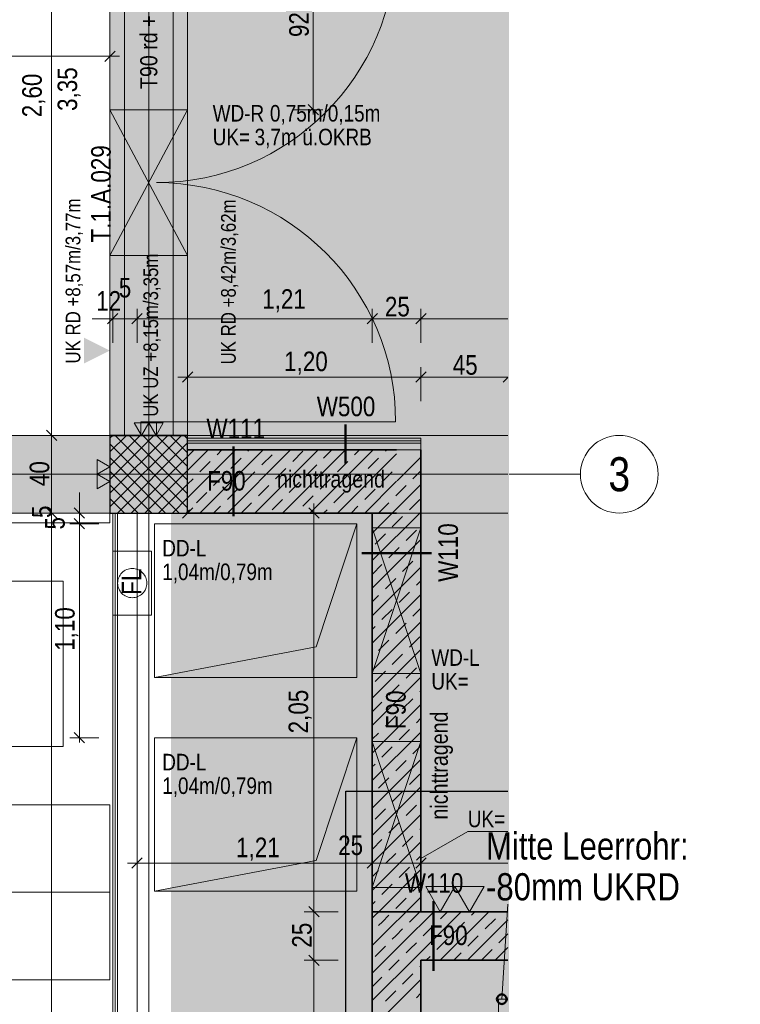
# Model space of a CAD drawing. Extents: x -620 to 300, y 62 to 1107.
# Tile 93 of 109: x 26 to 100, y 711 to 813. Entities that reach past the tile are written whole.
import ezdxf
from ezdxf.enums import TextEntityAlignment as Align
from ezdxf.lldxf.tags import DXFTag

# ---------------------------------------------------------------- set-up
doc = ezdxf.new("R2010")
doc.units = 0
doc.layers.get('0').update_dxf_attribs({"lineweight": 35})
for name, color, linetype, lineweight, true_color in [('00 -Bauelemente -Dämmung innen', 7, 'Continuous', 9, 0xff7fe6), ('00 -Bauelemente -Gipskarton', 7, 'Continuous', 9, 0xff7fe6), ('00_Beschriftung UZ', 3, 'Continuous', 13, 0x00ff00), ('30 -33 Aussenwände- 3 Aussenstützen', 7, 'Continuous', 50, 0x0000dd), ('30 -34 Innenwände- 1 tragend', 7, 'Continuous', 13, 0xdd0806), ('30 -34 Innenwände- 11 Durchbruch', 4, 'Continuous', 9, 0x00ffff), ('30 -34 Innenwände- 2 nichttragend', 7, 'Continuous', 18, 0xff7fe6), ('30 -34 Innenwände- 4 Türen_Fenster', 9, 'Continuous', 15, 0x808080), ('30 -35 Decken- 1 Konstruktion-Träger- Stahlbeton', 7, 'grob-A06G9G5Q8I', 13, 0x33aa00), ('30 -35 Decken- 11 Durchbruch', 5, 'Continuous', 15, 0x0000ff), ('40 -47 Nutzungspez. Anlagen- 4 Feuerlöschanlagen', 7, 'Continuous', 9, 0xff7fff), ('60- 61 allgemeine Ausstattung- 1 Möbel', 7, 'Continuous', 9, 0x00cccc), ('70 -72 Beschriftung- 2 Beschriftung Bauteile', 7, 'Continuous', 9, 0x9999ff), ('70 -75 Raumstempel-2 Verweislinie', 1, 'Continuous', 9, 0xff0000), ('70 -76 Bemaßung- 2 Allgemein', 9, 'Continuous', 5, 0x808080), ('E_Leerrohr_Detailnummer', 1, 'Continuous', 25, 0xff0000), ('iwb_Layout Achsbezeichung', 1, 'Continuous', 13, 0xff0000), ('iwb_Layout BA_Markierung', 7, 'Continuous', 9, 0xbadcdc), ('iwb_Schraffur_ F90_feuerbestaendig', 1, 'Continuous', 13, 0xff0000), ('iwb_Sichtbeton', 2, 'Continuous', 50, 0xffff00), ('iwb_Sichtbeton-Shading', 2, 'Continuous', 50, 0xffff00)]:
    doc.layers.add(name, color=color, linetype=linetype, lineweight=lineweight, true_color=true_color)
for name, color, linetype, lineweight in [('70 -71 Achsen- 1 Gebäudeachsen', 7, 'STRICHPUNKT2-A06G9G5P8I', 18), ('70 -75 Raumstempel- 3 Wandstempel', 7, 'Continuous', 50), ('Detailelementbeschriftung', 7, 'Continuous', 9), ('Keine', 7, 'Continuous', 9)]:
    doc.layers.add(name, color=color, linetype=linetype, lineweight=lineweight)
doc.layers.add('iwb_Schraffur_Unterzug', color=7, linetype='Continuous', lineweight=5, true_color=0xffffcc, plot=False)
doc.styles.get("Standard").update_dxf_attribs({"font": 'ARIALN.TTF'})
tags = doc.linetypes.add('grob-A06G9G5Q8I', pattern=[14, 3, -8, 3]).pattern_tags.tags
tags[8:9] = [DXFTag(74, 4), DXFTag(75, 0), DXFTag(340, '0'), DXFTag(46, 0.0), DXFTag(50, 0.0), DXFTag(44, 0.0), DXFTag(45, 0.0)]
tags[6:7] = [DXFTag(74, 4), DXFTag(75, 0), DXFTag(340, '0'), DXFTag(46, 0.0), DXFTag(50, 0.0), DXFTag(44, 0.0), DXFTag(45, 0.0)]
tags[4:5] = [DXFTag(74, 4), DXFTag(75, 0), DXFTag(340, '0'), DXFTag(46, 0.0), DXFTag(50, 0.0), DXFTag(44, 0.0), DXFTag(45, 0.0)]
tags = doc.linetypes.add('STRICHPUNKT2', pattern=[12.7, 6.35, -3.175, 0, -3.175]).pattern_tags.tags
tags[10:11] = [DXFTag(74, 4), DXFTag(75, 0), DXFTag(340, '0'), DXFTag(46, 0.0), DXFTag(50, 0.0), DXFTag(44, 0.0), DXFTag(45, 0.0)]
tags[8:9] = [DXFTag(74, 4), DXFTag(75, 0), DXFTag(340, '0'), DXFTag(46, 0.0), DXFTag(50, 0.0), DXFTag(44, 0.0), DXFTag(45, 0.0)]
tags[6:7] = [DXFTag(74, 4), DXFTag(75, 0), DXFTag(340, '0'), DXFTag(46, 0.0), DXFTag(50, 0.0), DXFTag(44, 0.0), DXFTag(45, 0.0)]
tags[4:5] = [DXFTag(74, 4), DXFTag(75, 0), DXFTag(340, '0'), DXFTag(46, 0.0), DXFTag(50, 0.0), DXFTag(44, 0.0), DXFTag(45, 0.0)]
tags = doc.linetypes.add('STRICHPUNKT2-A06G9G5P8I', pattern=[12.7, 6.35, -3.175, 0, -3.175]).pattern_tags.tags
tags[10:11] = [DXFTag(74, 4), DXFTag(75, 0), DXFTag(340, '0'), DXFTag(46, 0.0), DXFTag(50, 0.0), DXFTag(44, 0.0), DXFTag(45, 0.0)]
tags[8:9] = [DXFTag(74, 4), DXFTag(75, 0), DXFTag(340, '0'), DXFTag(46, 0.0), DXFTag(50, 0.0), DXFTag(44, 0.0), DXFTag(45, 0.0)]
tags[6:7] = [DXFTag(74, 4), DXFTag(75, 0), DXFTag(340, '0'), DXFTag(46, 0.0), DXFTag(50, 0.0), DXFTag(44, 0.0), DXFTag(45, 0.0)]
tags[4:5] = [DXFTag(74, 4), DXFTag(75, 0), DXFTag(340, '0'), DXFTag(46, 0.0), DXFTag(50, 0.0), DXFTag(44, 0.0), DXFTag(45, 0.0)]

# ---------------------------------------------------------------- blocks, each defined once
blk = doc.blocks.new('Shading-A06G9G1F8I', base_point=(-452.68, 592.29))
at = {"layer": 'iwb_Sichtbeton-Shading', "color": 51, "true_color": 0xffff7f}
for points in [[(76.47, 721.17), (67.52, 720.63), (67.52, 721.23)], [(76.47, 721.17), (67.52, 721.23), (76.47, 721.23)], [(76.47, 720.63), (67.52, 720.63), (76.47, 721.17)]]:
    blk.add_solid(points, dxfattribs=at)
blk = doc.blocks.new('Polygon-A06G9G5J8I')
at = {"color": 0, "linetype": 'ByBlock', "lineweight": -2, "ltscale": 0.13}
blk.add_solid([(41.93, 78.09), (41.76, 1075.29), (76.6, 78), (76.6, 1075.29)], dxfattribs=at)
blk = doc.blocks.new('Referenz-A06G9G5R8I')
at = {"layer": '00 -Bauelemente -Dämmung innen', "color": 0, "linetype": 'Continuous', "ltscale": 0.13}
for p, q in [((67.52, 769.13), (43.52, 769.13)), ((67.52, 768.43), (43.52, 768.43)), ((36.32, 761.93), (36.32, 604.93)), ((38.32, 761.93), (38.32, 604.93))]:
    blk.add_line(p, q, dxfattribs=at)
at = {"layer": '00 -Bauelemente -Gipskarton', "color": 0, "linetype": 'Continuous', "ltscale": 0.13}
for p, q in [((67.52, 769.63), (43.52, 769.63)), ((67.52, 769.38), (43.52, 769.38)), ((67.52, 769.13), (43.52, 769.13)), ((35.82, 761.93), (35.82, 604.93)), ((36.07, 761.93), (36.07, 604.93)), ((36.32, 761.93), (36.32, 604.93))]:
    blk.add_line(p, q, dxfattribs=at)
at = {"layer": '00_Beschriftung UZ', "color": 0, "linetype": 'Continuous', "lineweight": 0, "ltscale": 0.13}
for points in [[(32.85, 777.32), (35.52, 778.65), (32.85, 779.99)], [(38.19, 777.32), (35.52, 778.65), (38.19, 779.99)], [(40.85, 777.32), (43.52, 778.65), (40.85, 779.99)], [(46.19, 777.32), (43.52, 778.65), (46.19, 779.99)]]:
    blk.add_solid(points, dxfattribs=at)
at = {"layer": '30 -33 Aussenwände- 3 Aussenstützen', "color": 0, "lineweight": 9}
for p, q in [((35.52, 769.64), (35.82, 769.93)), ((35.52, 768.22), (37.23, 769.93)), ((35.52, 766.81), (38.64, 769.93)), ((35.52, 765.4), (40.06, 769.93)), ((35.52, 763.98), (41.47, 769.93)), ((35.52, 762.57), (42.89, 769.93)), ((36.08, 769.93), (43.52, 762.49)), ((37.49, 769.93), (43.52, 763.9)), ((38.91, 769.93), (43.52, 765.32)), ((40.32, 769.93), (43.52, 766.73)), ((41.73, 769.93), (43.52, 768.14)), ((43.15, 769.93), (43.52, 769.56)), ((35.52, 769.07), (42.66, 761.93)), ((36.3, 761.93), (43.52, 769.15)), ((35.52, 767.66), (41.25, 761.93)), ((37.71, 761.93), (43.52, 767.74)), ((39.52, 766.93), (39.52, 764.93)), ((35.52, 766.24), (39.83, 761.93)), ((38.52, 765.93), (40.52, 765.93)), ((39.13, 761.93), (43.52, 766.32)), ((35.52, 764.83), (38.42, 761.93)), ((40.54, 761.93), (43.52, 764.91)), ((35.52, 763.42), (37.01, 761.93)), ((41.96, 761.93), (43.52, 763.5)), ((35.52, 762), (35.59, 761.93)), ((43.37, 761.93), (43.52, 762.08))]:
    blk.add_line(p, q, dxfattribs=at)
at = {"layer": '30 -33 Aussenwände- 3 Aussenstützen', "color": 0, "linetype": 'Continuous', "lineweight": -2, "ltscale": 0.25}
for p, q in [((43.52, 769.93), (35.52, 769.93)), ((35.52, 769.93), (35.52, 761.93)), ((43.52, 761.93), (43.52, 769.93)), ((35.52, 761.93), (43.52, 761.93))]:
    blk.add_line(p, q, dxfattribs=at)
at = {"layer": '30 -34 Innenwände- 1 tragend', "color": 0, "linetype": 'Continuous', "ltscale": 0.13}
for p, q in [((37.02, 769.93), (42.02, 769.93)), ((37.02, 769.93), (42.02, 769.93)), ((37.02, 769.93), (42.02, 769.93)), ((43.52, 761.93), (43.52, 768.43)), ((43.52, 768.43), (65.02, 768.43)), ((67.52, 768.43), (67.52, 720.93)), ((43.52, 761.93), (65.02, 761.93)), ((62.52, 761.93), (62.52, 720.93)), ((62.52, 720.93), (62.52, 604.93)), ((67.52, 720.93), (62.52, 720.93)), ((76.47, 720.93), (67.82, 720.93)), ((67.52, 715.93), (67.52, 663.93)), ((76.47, 715.93), (67.52, 715.93))]:
    blk.add_line(p, q, dxfattribs=at)
at = {"layer": '30 -34 Innenwände- 1 tragend', "color": 0, "lineweight": 35}
for p, q in [((43.52, 768.43), (65.02, 768.43)), ((67.52, 768.43), (67.52, 720.93)), ((43.52, 761.93), (65.02, 761.93)), ((62.52, 761.93), (62.52, 720.93)), ((62.52, 720.93), (62.52, 604.93)), ((76.47, 720.93), (62.52, 720.93)), ((67.52, 715.93), (67.52, 598.43)), ((76.47, 715.93), (67.52, 715.93))]:
    blk.add_line(p, q, dxfattribs=at)
at = {"layer": '30 -34 Innenwände- 1 tragend', "color": 0, "lineweight": 9}
for p, q in [((43.52, 766.32), (45.63, 768.43)), ((43.52, 763.5), (48.46, 768.43)), ((43.52, 767.74), (44.21, 768.43)), ((43.52, 766.32), (45.63, 768.43)), ((43.52, 763.5), (48.46, 768.43)), ((43.52, 767.74), (44.21, 768.43)), ((44.79, 761.93), (51.29, 768.43)), ((44.79, 761.93), (51.29, 768.43)), ((46.55, 767.94), (47.04, 768.43)), ((46.55, 767.94), (47.04, 768.43)), ((47.61, 761.93), (54.11, 768.43)), ((47.61, 761.93), (54.11, 768.43)), ((49.73, 768.29), (49.87, 768.43)), ((49.73, 768.29), (49.87, 768.43)), ((50.44, 761.93), (56.94, 768.43)), ((50.44, 761.93), (56.94, 768.43)), ((51.15, 766.88), (52.21, 767.94)), ((51.15, 766.88), (52.21, 767.94)), ((53.27, 761.93), (59.77, 768.43)), ((53.27, 761.93), (59.77, 768.43)), ((54.33, 767.23), (55.39, 768.29)), ((54.33, 767.23), (55.39, 768.29)), ((56.1, 761.93), (62.6, 768.43)), ((56.1, 761.93), (62.6, 768.43)), ((57.51, 767.59), (58.36, 768.43)), ((57.51, 767.59), (58.36, 768.43)), ((58.93, 761.93), (65.02, 768.03)), ((58.93, 761.93), (65.02, 768.03)), ((60.69, 767.94), (61.19, 768.43)), ((60.69, 767.94), (61.19, 768.43)), ((63.88, 768.29), (64.01, 768.43)), ((63.88, 768.29), (64.01, 768.43)), ((44.79, 766.17), (45.85, 767.23)), ((44.79, 766.17), (45.85, 767.23)), ((47.97, 766.53), (49.03, 767.59)), ((47.97, 766.53), (49.03, 767.59)), ((55.75, 765.82), (56.81, 766.88)), ((55.75, 765.82), (56.81, 766.88)), ((58.93, 766.17), (59.99, 767.23)), ((58.93, 766.17), (59.99, 767.23)), ((62.11, 766.53), (63.17, 767.59)), ((62.11, 766.53), (63.17, 767.59)), ((65.07, 765.25), (67.52, 767.7)), ((65.07, 765.25), (67.52, 767.7)), ((46.2, 764.76), (47.26, 765.82)), ((46.2, 764.76), (47.26, 765.82)), ((49.38, 765.11), (50.44, 766.17)), ((49.38, 765.11), (50.44, 766.17)), ((52.56, 765.47), (53.62, 766.53)), ((52.56, 765.47), (53.62, 766.53)), ((60.34, 764.76), (61.4, 765.82)), ((60.34, 764.76), (61.4, 765.82)), ((63.52, 765.11), (64.58, 766.17)), ((63.52, 765.11), (64.58, 766.17)), ((66.71, 765.47), (67.52, 766.28)), ((66.71, 765.47), (67.52, 766.28)), ((43.52, 764.91), (44.08, 765.47)), ((43.52, 764.91), (44.08, 765.47)), ((50.8, 763.7), (51.86, 764.76)), ((50.8, 763.7), (51.86, 764.76)), ((53.98, 764.05), (55.04, 765.11)), ((53.98, 764.05), (55.04, 765.11)), ((57.16, 764.41), (58.22, 765.47)), ((57.16, 764.41), (58.22, 765.47)), ((61.76, 761.93), (65.02, 765.2)), ((61.76, 761.93), (65.02, 765.2)), ((62.52, 759.87), (67.52, 764.87)), ((62.52, 759.87), (67.52, 764.87)), ((64.94, 763.7), (66, 764.76)), ((64.94, 763.7), (66, 764.76)), ((44.43, 762.99), (45.49, 764.05)), ((44.43, 762.99), (45.49, 764.05)), ((47.61, 763.34), (48.67, 764.41)), ((47.61, 763.34), (48.67, 764.41)), ((55.39, 762.64), (56.45, 763.7)), ((55.39, 762.64), (56.45, 763.7)), ((58.57, 762.99), (59.63, 764.05)), ((58.57, 762.99), (59.63, 764.05)), ((61.76, 763.34), (62.82, 764.41)), ((61.76, 763.34), (62.82, 764.41)), ((64.94, 763.7), (65.02, 763.78)), ((64.94, 763.7), (65.02, 763.78)), ((49.03, 761.93), (50.09, 762.99)), ((49.03, 761.93), (50.09, 762.99)), ((52.21, 762.28), (53.27, 763.34)), ((52.21, 762.28), (53.27, 763.34)), ((63.17, 761.93), (64.23, 762.99)), ((63.17, 761.93), (64.23, 762.99)), ((63.17, 761.93), (64.23, 762.99)), ((63.17, 761.93), (64.23, 762.99)), ((66.35, 762.28), (67.41, 763.34)), ((66.35, 762.28), (67.41, 763.34)), ((43.52, 762.08), (43.72, 762.28)), ((43.52, 762.08), (43.72, 762.28)), ((46.2, 761.93), (46.91, 762.64)), ((46.2, 761.93), (46.91, 762.64)), ((57.51, 761.93), (57.87, 762.28)), ((57.51, 761.93), (57.87, 762.28)), ((60.34, 761.93), (61.05, 762.64)), ((60.34, 761.93), (61.05, 762.64)), ((62.52, 757.04), (67.52, 762.04)), ((62.52, 757.04), (67.52, 762.04)), ((64.58, 761.93), (65.02, 762.37)), ((64.58, 761.93), (65.02, 762.37)), ((64.58, 760.52), (65.64, 761.58)), ((64.58, 760.52), (65.64, 761.58)), ((62.82, 758.75), (63.88, 759.81)), ((62.82, 758.75), (63.88, 759.81)), ((66, 759.1), (67.06, 760.16)), ((66, 759.1), (67.06, 760.16)), ((62.52, 754.21), (67.52, 759.21)), ((62.52, 754.21), (67.52, 759.21)), ((64.23, 757.33), (65.29, 758.4)), ((64.23, 757.33), (65.29, 758.4)), ((67.41, 757.69), (67.52, 757.8)), ((67.41, 757.69), (67.52, 757.8)), ((62.52, 755.63), (63.52, 756.63)), ((62.52, 755.63), (63.52, 756.63)), ((65.64, 755.92), (66.71, 756.98)), ((65.64, 755.92), (66.71, 756.98)), ((62.52, 751.38), (67.52, 756.38)), ((62.52, 751.38), (67.52, 756.38)), ((63.88, 754.15), (64.94, 755.21)), ((63.88, 754.15), (64.94, 755.21)), ((67.06, 754.51), (67.52, 754.97)), ((67.06, 754.51), (67.52, 754.97)), ((65.29, 752.74), (66.35, 753.8)), ((65.29, 752.74), (66.35, 753.8)), ((62.52, 748.55), (67.52, 753.55)), ((62.52, 748.55), (67.52, 753.55)), ((62.52, 752.8), (63.17, 753.45)), ((62.52, 752.8), (63.17, 753.45)), ((63.52, 750.97), (64.58, 752.03)), ((63.52, 750.97), (64.58, 752.03)), ((66.71, 751.32), (67.52, 752.14)), ((66.71, 751.32), (67.52, 752.14)), ((62.52, 745.73), (67.52, 750.73)), ((62.52, 745.73), (67.52, 750.73)), ((64.94, 749.56), (66, 750.62)), ((64.94, 749.56), (66, 750.62)), ((62.52, 749.97), (62.82, 750.26)), ((62.52, 749.97), (62.82, 750.26)), ((63.17, 747.79), (64.23, 748.85)), ((63.17, 747.79), (64.23, 748.85)), ((66.35, 748.14), (67.41, 749.2)), ((66.35, 748.14), (67.41, 749.2)), ((62.52, 742.9), (67.52, 747.9)), ((62.52, 742.9), (67.52, 747.9)), ((64.58, 746.37), (65.64, 747.43)), ((64.58, 746.37), (65.64, 747.43)), ((62.82, 744.61), (63.88, 745.67)), ((62.82, 744.61), (63.88, 745.67)), ((66, 744.96), (67.06, 746.02)), ((66, 744.96), (67.06, 746.02)), ((62.52, 740.07), (67.52, 745.07)), ((62.52, 740.07), (67.52, 745.07)), ((64.23, 743.19), (65.29, 744.25)), ((64.23, 743.19), (65.29, 744.25)), ((67.41, 743.55), (67.52, 743.66)), ((67.41, 743.55), (67.52, 743.66)), ((62.52, 741.48), (63.52, 742.49)), ((62.52, 741.48), (63.52, 742.49)), ((65.64, 741.78), (66.71, 742.84)), ((65.64, 741.78), (66.71, 742.84)), ((62.52, 737.24), (67.52, 742.24)), ((62.52, 737.24), (67.52, 742.24)), ((63.88, 740.01), (64.94, 741.07)), ((63.88, 740.01), (64.94, 741.07)), ((67.06, 740.36), (67.52, 740.83)), ((67.06, 740.36), (67.52, 740.83)), ((62.52, 734.41), (67.52, 739.41)), ((62.52, 734.41), (67.52, 739.41)), ((65.29, 738.6), (66.35, 739.66)), ((65.29, 738.6), (66.35, 739.66)), ((62.52, 738.66), (63.17, 739.3)), ((62.52, 738.66), (63.17, 739.3)), ((63.52, 736.83), (64.58, 737.89)), ((63.52, 736.83), (64.58, 737.89)), ((66.71, 737.18), (67.52, 738)), ((66.71, 737.18), (67.52, 738)), ((62.52, 731.58), (67.52, 736.58)), ((62.52, 731.58), (67.52, 736.58)), ((64.94, 735.41), (66, 736.47)), ((64.94, 735.41), (66, 736.47)), ((62.52, 735.83), (62.82, 736.12)), ((62.52, 735.83), (62.82, 736.12)), ((63.17, 733.65), (64.23, 734.71)), ((63.17, 733.65), (64.23, 734.71)), ((66.35, 734), (67.41, 735.06)), ((66.35, 734), (67.41, 735.06)), ((62.52, 728.76), (67.52, 733.76)), ((62.52, 728.76), (67.52, 733.76)), ((64.58, 732.23), (65.64, 733.29)), ((64.58, 732.23), (65.64, 733.29)), ((62.82, 730.46), (63.88, 731.52)), ((62.82, 730.46), (63.88, 731.52)), ((66, 730.82), (67.06, 731.88)), ((66, 730.82), (67.06, 731.88)), ((62.52, 725.93), (67.52, 730.93)), ((62.52, 725.93), (67.52, 730.93)), ((64.23, 729.05), (65.29, 730.11)), ((64.23, 729.05), (65.29, 730.11)), ((67.41, 729.4), (67.52, 729.51)), ((67.41, 729.4), (67.52, 729.51)), ((62.52, 727.34), (63.52, 728.34)), ((62.52, 727.34), (63.52, 728.34)), ((65.64, 727.64), (66.71, 728.7)), ((65.64, 727.64), (66.71, 728.7)), ((62.52, 723.1), (67.52, 728.1)), ((62.52, 723.1), (67.52, 728.1)), ((63.88, 725.87), (64.94, 726.93)), ((63.88, 725.87), (64.94, 726.93)), ((67.06, 726.22), (67.52, 726.68)), ((67.06, 726.22), (67.52, 726.68)), ((63.18, 720.93), (67.52, 725.27)), ((63.18, 720.93), (67.52, 725.27)), ((65.29, 724.45), (66.35, 725.51)), ((65.29, 724.45), (66.35, 725.51)), ((62.52, 724.51), (63.17, 725.16)), ((62.52, 724.51), (63.17, 725.16)), ((63.52, 722.69), (64.58, 723.75)), ((63.52, 722.69), (64.58, 723.75)), ((66.71, 723.04), (67.52, 723.86)), ((66.71, 723.04), (67.52, 723.86)), ((64.94, 721.27), (66, 722.33)), ((64.94, 721.27), (66, 722.33)), ((66.01, 720.93), (67.52, 722.44)), ((66.01, 720.93), (67.52, 722.44)), ((62.52, 721.68), (62.82, 721.98)), ((62.52, 721.68), (62.82, 721.98)), ((62.52, 720.27), (62.85, 720.6)), ((62.52, 720.27), (62.85, 720.6)), ((62.85, 720.6), (63.18, 720.93)), ((62.85, 720.6), (63.18, 720.93)), ((63.56, 719.89), (64.23, 720.56)), ((63.56, 719.89), (64.23, 720.56)), ((64.27, 719.19), (66.01, 720.93)), ((64.27, 719.19), (66.01, 720.93)), ((65.68, 717.77), (68.84, 720.93)), ((65.68, 717.77), (68.84, 720.93)), ((66.35, 719.86), (67.41, 720.92)), ((66.35, 719.86), (67.41, 720.92)), ((67.09, 716.36), (71.67, 720.93)), ((67.09, 716.36), (71.67, 720.93)), ((69.5, 715.93), (74.5, 720.93)), ((69.5, 715.93), (74.5, 720.93)), ((69.53, 720.21), (70.25, 720.93)), ((69.53, 720.21), (70.25, 720.93)), ((72.72, 720.56), (73.08, 720.93)), ((72.72, 720.56), (73.08, 720.93)), ((74.13, 719.15), (75.19, 720.21)), ((74.13, 719.15), (75.19, 720.21)), ((75.9, 720.92), (75.91, 720.93)), ((75.9, 720.92), (75.91, 720.93)), ((62.52, 717.44), (64.27, 719.19)), ((62.52, 717.44), (64.27, 719.19)), ((63.17, 719.5), (63.56, 719.89)), ((63.17, 719.5), (63.56, 719.89)), ((64.97, 718.48), (65.64, 719.15)), ((64.97, 718.48), (65.64, 719.15)), ((67.77, 718.44), (68.83, 719.5)), ((67.77, 718.44), (68.83, 719.5)), ((70.95, 718.8), (72.01, 719.86)), ((70.95, 718.8), (72.01, 719.86)), ((72.32, 715.93), (76.47, 720.08)), ((72.32, 715.93), (76.47, 720.08)), ((64.58, 718.09), (64.97, 718.48)), ((64.58, 718.09), (64.97, 718.48)), ((72.36, 717.38), (73.42, 718.44)), ((72.36, 717.38), (73.42, 718.44)), ((75.54, 717.74), (76.47, 718.66)), ((75.54, 717.74), (76.47, 718.66)), ((62.52, 714.61), (65.68, 717.77)), ((62.52, 714.61), (65.68, 717.77)), ((62.82, 716.32), (63.88, 717.38)), ((62.82, 716.32), (63.88, 717.38)), ((66.39, 717.07), (67.06, 717.74)), ((66.39, 717.07), (67.06, 717.74)), ((69.18, 717.03), (70.24, 718.09)), ((69.18, 717.03), (70.24, 718.09)), ((75.15, 715.93), (76.47, 717.25)), ((75.15, 715.93), (76.47, 717.25)), ((62.52, 711.79), (67.09, 716.36)), ((62.52, 711.79), (67.09, 716.36)), ((66, 716.68), (66.39, 717.07)), ((66, 716.68), (66.39, 717.07)), ((68.08, 715.93), (68.47, 716.32)), ((68.08, 715.93), (68.47, 716.32)), ((70.91, 715.93), (71.66, 716.68)), ((70.91, 715.93), (71.66, 716.68)), ((73.78, 715.97), (74.84, 717.03)), ((73.78, 715.97), (74.84, 717.03)), ((64.23, 714.91), (65.29, 715.97)), ((64.23, 714.91), (65.29, 715.97)), ((67.41, 715.26), (67.52, 715.37)), ((67.41, 715.26), (67.52, 715.37)), ((62.52, 713.2), (63.52, 714.2)), ((62.52, 713.2), (63.52, 714.2)), ((65.64, 713.49), (66.71, 714.55)), ((65.64, 713.49), (66.71, 714.55)), ((62.52, 708.96), (67.52, 713.96)), ((62.52, 708.96), (67.52, 713.96)), ((63.88, 711.73), (64.94, 712.79)), ((63.88, 711.73), (64.94, 712.79)), ((67.06, 712.08), (67.52, 712.54)), ((67.06, 712.08), (67.52, 712.54))]:
    blk.add_line(p, q, dxfattribs=at)
at = {"layer": '30 -34 Innenwände- 11 Durchbruch', "color": 0, "linetype": 'Continuous', "ltscale": 0.13}
for p, q in [((35.52, 803.43), (43.52, 803.43)), ((43.52, 803.43), (35.52, 788.43)), ((43.52, 788.43), (35.52, 803.43)), ((35.52, 788.43), (35.52, 803.43)), ((35.52, 803.43), (43.52, 788.43)), ((43.52, 803.43), (35.52, 788.43)), ((43.52, 788.43), (43.52, 803.43)), ((35.52, 788.43), (43.52, 788.43)), ((62.52, 745.43), (62.52, 760.43)), ((62.52, 760.43), (67.52, 745.43)), ((67.52, 760.43), (62.52, 745.43)), ((62.52, 760.43), (67.52, 760.43)), ((67.52, 760.43), (62.52, 745.43)), ((67.52, 745.43), (62.52, 760.43)), ((67.52, 745.43), (67.52, 760.43)), ((62.52, 745.43), (67.52, 745.43)), ((62.52, 723.43), (62.52, 738.43)), ((62.52, 738.43), (67.52, 723.43)), ((67.52, 738.43), (62.52, 723.43)), ((62.52, 738.43), (67.52, 738.43)), ((67.52, 738.43), (62.52, 723.43)), ((67.52, 723.43), (62.52, 738.43)), ((67.52, 723.43), (67.52, 738.43)), ((72.35, 729.19), (67.52, 726.41)), ((72.35, 729.19), (76.47, 729.19)), ((62.52, 723.43), (67.52, 723.43))]:
    blk.add_line(p, q, dxfattribs=at)
at = {"layer": '30 -34 Innenwände- 11 Durchbruch', "color": 0, "lineweight": 0}
for points in [[(39.52, 795.93), (35.52, 803.43), (39.52, 803.43)], [(39.52, 795.93), (39.52, 803.43), (43.52, 803.43)], [(39.52, 788.43), (35.52, 788.43), (39.52, 795.93)], [(39.52, 788.43), (39.52, 795.93), (43.52, 788.43)], [(65.02, 752.93), (62.52, 760.43), (65.02, 760.43)], [(65.02, 752.93), (65.02, 760.43), (67.52, 760.43)], [(65.02, 745.43), (62.52, 745.43), (65.02, 752.93)], [(65.02, 745.43), (65.02, 752.93), (67.52, 745.43)], [(65.02, 730.93), (62.52, 738.43), (65.02, 738.43)], [(65.02, 730.93), (65.02, 738.43), (67.52, 738.43)], [(65.02, 723.43), (62.52, 723.43), (65.02, 730.93)], [(65.02, 723.43), (65.02, 730.93), (67.52, 723.43)]]:
    blk.add_solid(points, dxfattribs=at)
at = {"layer": '30 -34 Innenwände- 2 nichttragend', "color": 0, "linetype": 'Continuous', "ltscale": 0.18}
for p, q in [((43.52, 769.63), (43.52, 768.43)), ((67.52, 769.63), (43.52, 769.63)), ((67.52, 769.63), (67.52, 768.43)), ((67.52, 768.43), (43.52, 768.43)), ((35.82, 761.93), (38.32, 761.93)), ((35.82, 761.93), (35.82, 604.93)), ((38.32, 761.93), (38.32, 604.93))]:
    blk.add_line(p, q, dxfattribs=at)
at = {"layer": '30 -34 Innenwände- 4 Türen_Fenster', "color": 0, "linetype": 'grob-A06G9G5Q8I', "ltscale": 0.15}
for p, q in [((37.02, 821.93), (37.02, 769.93)), ((42.02, 821.93), (42.02, 769.93)), ((40.32, 771.33), (64.92, 771.33))]:
    blk.add_line(p, q, dxfattribs=at)
at = {"layer": '30 -34 Innenwände- 4 Türen_Fenster', "color": 0, "linetype": 'Continuous', "ltscale": 0.15}
for p, q in [((38.72, 769.93), (38.72, 771.33)), ((38.72, 771.33), (40.32, 771.33)), ((40.32, 771.33), (40.32, 769.93)), ((40.32, 769.93), (38.72, 769.93))]:
    blk.add_line(p, q, dxfattribs=at)
at = {"layer": '30 -34 Innenwände- 4 Türen_Fenster', "color": 0, "linetype": 'grob-A06G9G5Q8I', "ltscale": 0.15}
for centre, major_axis in [((40.32, 820.53), (0, -24.6)), ((40.32, 771.33), (24.6, 0))]:
    blk.add_ellipse(centre, major_axis=major_axis, ratio=1, start_param=0, end_param=1.570796, dxfattribs=at)
at = {"layer": '30 -35 Decken- 1 Konstruktion-Träger- Stahlbeton', "color": 0}
for p, q in [((35.52, 821.93), (35.52, 769.93)), ((43.52, 821.93), (43.52, 769.93)), ((-121.48, 769.93), (76.47, 769.93)), ((-121.48, 761.93), (76.47, 761.93))]:
    blk.add_line(p, q, dxfattribs=at)
at = {"layer": '30 -35 Decken- 1 Konstruktion-Träger- Stahlbeton', "color": 0, "linetype": 'Continuous', "lineweight": 35, "ltscale": 0.35}
blk.add_line((43.52, 769.93), (35.52, 769.93), dxfattribs=at)
at = {"layer": '30 -35 Decken- 11 Durchbruch', "color": 0, "linetype": 'Continuous', "ltscale": 0.15}
for p, q in [((40.12, 745.03), (40.12, 760.83)), ((40.12, 760.83), (60.92, 760.83)), ((60.92, 760.83), (56.76, 748.19)), ((60.92, 760.83), (56.76, 748.19)), ((60.92, 745.03), (60.92, 760.83)), ((56.76, 748.19), (40.12, 745.03)), ((56.76, 748.19), (40.12, 745.03)), ((40.12, 745.03), (60.92, 745.03)), ((40.12, 723.03), (40.12, 738.83)), ((40.12, 738.83), (60.92, 738.83)), ((60.92, 738.83), (56.76, 726.19)), ((60.92, 738.83), (56.76, 726.19)), ((60.92, 723.03), (60.92, 738.83)), ((56.76, 726.19), (40.12, 723.03)), ((56.76, 726.19), (40.12, 723.03)), ((40.12, 723.03), (60.92, 723.03))]:
    blk.add_line(p, q, dxfattribs=at)
at = {"layer": '30 -35 Decken- 11 Durchbruch', "color": 0, "lineweight": 0}
for points in [[(60.92, 745.03), (56.76, 748.19), (60.92, 760.83)], [(56.76, 745.03), (40.12, 745.03), (56.76, 748.19)], [(56.76, 745.03), (56.76, 748.19), (60.92, 745.03)], [(60.92, 723.03), (56.76, 726.19), (60.92, 738.83)], [(56.76, 723.03), (40.12, 723.03), (56.76, 726.19)], [(56.76, 723.03), (56.76, 726.19), (60.92, 723.03)]]:
    blk.add_solid(points, dxfattribs=at)
at = {"layer": '40 -47 Nutzungspez. Anlagen- 4 Feuerlöschanlagen', "color": 0, "linetype": 'Continuous', "ltscale": 0.13}
for p, q in [((35.82, 751.43), (35.82, 758.03)), ((35.82, 758.03), (39.82, 758.03)), ((39.82, 758.03), (39.82, 751.43)), ((36.57, 755.56), (36.66, 755.68)), ((36.66, 755.68), (36.76, 755.79)), ((36.76, 755.79), (36.87, 755.89)), ((36.87, 755.89), (36.99, 755.98)), ((36.99, 755.98), (37.11, 756.05)), ((37.11, 756.05), (37.25, 756.12)), ((37.25, 756.12), (37.39, 756.17)), ((37.39, 756.17), (37.53, 756.2)), ((37.53, 756.2), (37.67, 756.22)), ((37.67, 756.22), (37.82, 756.23)), ((37.82, 756.23), (37.97, 756.22)), ((37.97, 756.22), (38.11, 756.2)), ((38.11, 756.2), (38.26, 756.17)), ((38.26, 756.17), (38.4, 756.12)), ((38.4, 756.12), (38.53, 756.05)), ((38.53, 756.05), (38.66, 755.98)), ((38.66, 755.98), (38.77, 755.89)), ((38.77, 755.89), (38.88, 755.79)), ((38.88, 755.79), (38.98, 755.68)), ((38.98, 755.68), (39.07, 755.56)), ((36.32, 754.73), (36.33, 754.88)), ((36.33, 754.58), (36.32, 754.73)), ((36.33, 754.88), (36.35, 755.02)), ((36.35, 754.44), (36.33, 754.58)), ((36.35, 755.02), (36.39, 755.17)), ((36.39, 755.17), (36.44, 755.31)), ((36.44, 755.31), (36.5, 755.44)), ((36.5, 755.44), (36.57, 755.56)), ((39.07, 755.56), (39.14, 755.44)), ((39.14, 755.44), (39.21, 755.31)), ((39.21, 755.31), (39.26, 755.17)), ((39.26, 755.17), (39.29, 755.02)), ((39.29, 755.02), (39.31, 754.88)), ((39.31, 754.58), (39.29, 754.44)), ((39.31, 754.88), (39.32, 754.73)), ((39.32, 754.73), (39.31, 754.58)), ((36.39, 754.3), (36.35, 754.44)), ((36.44, 754.16), (36.39, 754.3)), ((36.5, 754.02), (36.44, 754.16)), ((36.57, 753.9), (36.5, 754.02)), ((36.66, 753.78), (36.57, 753.9)), ((36.76, 753.67), (36.66, 753.78)), ((36.87, 753.57), (36.76, 753.67)), ((36.99, 753.48), (36.87, 753.57)), ((38.77, 753.57), (38.66, 753.48)), ((38.88, 753.67), (38.77, 753.57)), ((38.98, 753.78), (38.88, 753.67)), ((39.07, 753.9), (38.98, 753.78)), ((39.14, 754.02), (39.07, 753.9)), ((39.21, 754.16), (39.14, 754.02)), ((39.26, 754.3), (39.21, 754.16)), ((39.29, 754.44), (39.26, 754.3)), ((37.11, 753.41), (36.99, 753.48)), ((37.25, 753.35), (37.11, 753.41)), ((37.39, 753.3), (37.25, 753.35)), ((37.53, 753.26), (37.39, 753.3)), ((37.67, 753.24), (37.53, 753.26)), ((37.82, 753.23), (37.67, 753.24)), ((37.97, 753.24), (37.82, 753.23)), ((38.11, 753.26), (37.97, 753.24)), ((38.26, 753.3), (38.11, 753.26)), ((38.4, 753.35), (38.26, 753.3)), ((38.53, 753.41), (38.4, 753.35)), ((38.66, 753.48), (38.53, 753.41)), ((39.82, 751.43), (35.82, 751.43))]:
    blk.add_line(p, q, dxfattribs=at)
at = {"layer": '60- 61 allgemeine Ausstattung- 1 Möbel', "color": 0, "linetype": 'Continuous', "ltscale": 0.13}
for p, q in [((-4.48, 769.93), (35.52, 769.93)), ((35.52, 769.93), (35.52, 760.93)), ((35.52, 760.93), (-4.48, 760.93)), ((-4.48, 754.93), (30.7, 754.93)), ((30.7, 754.93), (30.7, 737.93)), ((30.7, 737.93), (-4.48, 737.93)), ((-4.48, 731.93), (35.52, 731.93)), ((35.52, 731.93), (35.52, 722.93)), ((35.52, 722.93), (-4.48, 722.93)), ((-4.48, 722.93), (35.52, 722.93)), ((35.52, 722.93), (35.52, 713.93)), ((35.52, 713.93), (-4.48, 713.93)), ((75.52, 667.93), (75.52, 711.93)), ((75.52, 711.93), (76.47, 711.93))]:
    blk.add_line(p, q, dxfattribs=at)
at = {"layer": '70 -71 Achsen- 1 Gebäudeachsen', "color": 0, "linetype": 'STRICHPUNKT2-A06G9G5P8I', "ltscale": 0.18}
for p, q in [((39.52, 1075.87), (39.52, 76.43)), ((-538.53, 765.93), (76.47, 765.93))]:
    blk.add_line(p, q, dxfattribs=at)
at = {"layer": '70 -72 Beschriftung- 2 Beschriftung Bauteile', "color": 0}
for p, q in [((38.77, 769.93), (38.02, 771.23)), ((38.02, 771.23), (39.52, 771.23)), ((39.52, 771.23), (38.77, 769.93)), ((40.27, 769.93), (39.52, 771.23)), ((39.52, 771.23), (41.02, 771.23)), ((41.02, 771.23), (40.27, 769.93)), ((34.22, 767.43), (35.52, 766.68)), ((34.22, 765.93), (34.22, 767.43)), ((35.52, 766.68), (34.22, 765.93)), ((34.22, 765.93), (35.52, 765.18)), ((34.22, 764.43), (34.22, 765.93)), ((35.52, 765.18), (34.22, 764.43)), ((69.52, 720.93), (68.02, 723.53)), ((68.02, 723.53), (71.02, 723.53)), ((71.02, 723.53), (69.52, 720.93)), ((72.52, 720.93), (71.02, 723.53)), ((71.02, 723.53), (74.02, 723.53)), ((74.02, 723.53), (72.52, 720.93))]:
    blk.add_line(p, q, dxfattribs=at)
at = {"layer": '70 -72 Beschriftung- 2 Beschriftung Bauteile', "color": 0, "lineweight": 0}
for points in [[(38.77, 769.93), (38.02, 771.23), (38.77, 771.23)], [(38.77, 769.93), (38.77, 771.23), (39.52, 771.23)], [(40.27, 769.93), (39.52, 771.23), (40.27, 771.23)], [(40.27, 769.93), (40.27, 771.23), (41.02, 771.23)], [(34.22, 765.93), (34.22, 767.43), (35.52, 766.68)], [(34.22, 764.43), (34.22, 765.93), (35.52, 765.18)]]:
    blk.add_solid(points, dxfattribs=at)
at = {"layer": '70 -75 Raumstempel- 3 Wandstempel', "color": 0, "linetype": 'Continuous', "ltscale": 0.5}
blk.add_line((59.75, 771.03), (59.75, 767.03), dxfattribs=at)
at = {"layer": '70 -75 Raumstempel-2 Verweislinie', "color": 0}
blk.add_line((76.47, 721.7), (75.85, 711.93), dxfattribs=at)
at = {"layer": '70 -75 Raumstempel-2 Verweislinie', "color": 0, "linetype": 'ByBlock', "lineweight": 50, "ltscale": 0.5}
blk.add_circle((75.85, 711.93), 0.5, dxfattribs=at)
at = {"layer": '70 -76 Bemaßung- 2 Allgemein', "color": 0, "linetype": 'Continuous', "ltscale": 0.13}
for p, q in [((29.52, 770.99), (29.52, 820.87)), ((56.45, 804.49), (56.45, 820.87)), ((35.52, 811.43), (35.52, 807.93)), ((34.46, 808.93), (-44.42, 808.93)), ((36.52, 808.93), (34.46, 808.93)), ((56.45, 802.93), (56.45, 804.49)), ((54.45, 803.43), (57.45, 803.43)), ((56.98, 802.9), (55.92, 803.96)), ((34.76, 781.93), (33.7, 781.93)), ((36.82, 781.93), (34.76, 781.93)), ((35.82, 779.43), (35.82, 782.93)), ((38.32, 781.93), (35.82, 781.93)), ((37.32, 781.93), (39.38, 781.93)), ((37.32, 781.93), (39.38, 781.93)), ((38.32, 779.43), (38.32, 782.93)), ((38.32, 779.43), (38.32, 782.93)), ((39.38, 781.93), (40.44, 781.93)), ((61.46, 781.93), (39.38, 781.93)), ((63.52, 781.93), (61.46, 781.93)), ((61.52, 781.93), (63.58, 781.93)), ((62.52, 779.43), (62.52, 782.93)), ((62.52, 779.43), (62.52, 782.93)), ((66.46, 781.93), (63.58, 781.93)), ((68.52, 781.93), (66.46, 781.93)), ((66.52, 781.93), (68.58, 781.93)), ((67.52, 779.43), (67.52, 782.93)), ((67.52, 779.43), (67.52, 782.93)), ((76.47, 781.93), (68.58, 781.93)), ((43.52, 773.43), (43.52, 776.93)), ((67.52, 773.43), (67.52, 776.93)), ((67.52, 773.43), (67.52, 776.93)), ((42.52, 775.93), (44.58, 775.93)), ((66.46, 775.93), (44.58, 775.93)), ((68.52, 775.93), (66.46, 775.93)), ((66.52, 775.93), (68.58, 775.93)), ((75.46, 775.93), (68.58, 775.93)), ((76.47, 775.93), (75.46, 775.93)), ((75.52, 775.93), (76.47, 775.93)), ((29.52, 768.93), (29.52, 770.99)), ((29.52, 770.93), (29.52, 768.87)), ((32.02, 769.93), (28.52, 769.93)), ((32.02, 769.93), (28.52, 769.93)), ((29.52, 762.99), (29.52, 768.87)), ((43.52, 764.93), (43.52, 762.93)), ((32.39, 762.99), (32.39, 764.05)), ((29.52, 760.93), (29.52, 762.99)), ((29.52, 762.93), (29.52, 760.87)), ((32.39, 761.43), (32.39, 762.99)), ((56.52, 762.93), (56.52, 760.87)), ((32.02, 761.93), (28.52, 761.93)), ((32.02, 761.93), (28.52, 761.93)), ((32.92, 761.4), (31.86, 762.46)), ((32.39, 760.83), (32.39, 761.93)), ((35.02, 761.93), (33.39, 761.93)), ((42.99, 761.4), (44.05, 762.46)), ((43.02, 761.93), (44.58, 761.93)), ((44.58, 761.93), (76.26, 761.93)), ((59.02, 761.93), (55.52, 761.93)), ((29.52, 605.99), (29.52, 760.87)), ((34.39, 760.83), (31.39, 760.83)), ((34.39, 760.83), (31.39, 760.83)), ((31.86, 761.36), (32.92, 760.3)), ((31.86, 761.36), (32.92, 760.3)), ((32.39, 761.33), (32.39, 759.77)), ((32.39, 761.33), (32.39, 759.77)), ((56.52, 760.87), (56.52, 721.99)), ((32.39, 739.89), (32.39, 759.77)), ((32.39, 759.77), (32.39, 758.71)), ((32.39, 738.33), (32.39, 739.89)), ((34.39, 738.83), (31.39, 738.83)), ((32.92, 738.3), (31.86, 739.36)), ((38.32, 723.43), (38.32, 726.93)), ((62.52, 723.43), (62.52, 726.93)), ((62.52, 723.43), (62.52, 726.93)), ((67.52, 723.43), (67.52, 726.93)), ((67.52, 723.43), (67.52, 726.93)), ((37.32, 725.93), (39.38, 725.93)), ((61.46, 725.93), (39.38, 725.93)), ((61.46, 725.93), (60.4, 725.93)), ((63.52, 725.93), (61.46, 725.93)), ((63.52, 725.93), (61.46, 725.93)), ((67.52, 725.93), (62.52, 725.93)), ((66.52, 725.93), (68.58, 725.93)), ((66.52, 725.93), (68.58, 725.93)), ((68.58, 725.93), (69.64, 725.93)), ((76.47, 725.93), (68.58, 725.93)), ((56.52, 719.93), (56.52, 721.99)), ((56.52, 721.93), (56.52, 719.87)), ((59.02, 720.93), (55.52, 720.93)), ((59.02, 720.93), (55.52, 720.93)), ((56.52, 719.87), (56.52, 716.99)), ((56.52, 714.93), (56.52, 716.99)), ((56.52, 716.93), (56.52, 714.87)), ((59.02, 715.93), (55.52, 715.93)), ((59.02, 715.93), (55.52, 715.93)), ((56.52, 714.87), (56.52, 664.99))]:
    blk.add_line(p, q, dxfattribs=at)
at = {"layer": '70 -76 Bemaßung- 2 Allgemein', "color": 0, "linetype": 'Continuous', "lineweight": 20, "ltscale": 0.2}
for p, q in [((36.05, 809.46), (34.99, 808.4)), ((36.35, 782.46), (35.29, 781.4)), ((37.79, 781.4), (38.85, 782.46)), ((37.79, 781.4), (38.85, 782.46)), ((61.99, 781.4), (63.05, 782.46)), ((63.05, 782.46), (61.99, 781.4)), ((66.99, 781.4), (68.05, 782.46)), ((68.05, 782.46), (66.99, 781.4)), ((42.99, 775.4), (44.05, 776.46)), ((66.99, 775.4), (68.05, 776.46)), ((68.05, 776.46), (66.99, 775.4)), ((75.99, 775.4), (76.47, 775.88)), ((76.47, 775.88), (75.99, 775.4)), ((28.99, 770.46), (30.05, 769.4)), ((30.05, 769.4), (28.99, 770.46)), ((30.05, 761.4), (28.99, 762.46)), ((28.99, 762.46), (30.05, 761.4)), ((55.99, 762.46), (57.05, 761.4)), ((37.79, 725.4), (38.85, 726.46)), ((63.05, 726.46), (61.99, 725.4)), ((63.05, 726.46), (61.99, 725.4)), ((66.99, 725.4), (68.05, 726.46)), ((66.99, 725.4), (68.05, 726.46)), ((57.05, 720.4), (55.99, 721.46)), ((55.99, 721.46), (57.05, 720.4)), ((55.99, 716.46), (57.05, 715.4)), ((57.05, 715.4), (55.99, 716.46))]:
    blk.add_line(p, q, dxfattribs=at)
at = {"layer": 'Keine', "color": 0, "lineweight": 50}
for p, q in [((48.24, 768.77), (48.24, 761.6)), ((68.61, 757.81), (61.44, 757.81)), ((68.81, 722.02), (68.81, 714.85))]:
    blk.add_line(p, q, dxfattribs=at)
at = {"layer": '00_Beschriftung UZ', "color": 0, "linetype": 'Continuous', "lineweight": 5, "ltscale": 0.13, "char_height": 1.5103, "attachment_point": 1, "rotation": 90}
for s, insert in [('{\\fArial Narrow;UK RD +8,57m/3,77m}', (30.97, 777.32)), ('{\\fArial Narrow;UK RD +8,42m/3,62m}', (46.96, 777.23)), ('{\\fArial Narrow;UK UZ +8,15m/3,35m}', (38.97, 771.84))]:
    blk.add_mtext(s, dxfattribs=dict(at, insert=insert))
at = {"layer": '30 -34 Innenwände- 11 Durchbruch', "color": 0, "linetype": 'Continuous', "ltscale": 0.13, "char_height": 1.7, "attachment_point": 1}
for s, insert in [('{\\fArial Narrow;WD-R}', (46.1, 803.91)), ('{\\fArial Narrow;0,75m/0,15m}', (51.99, 803.91)), ('{\\fArial Narrow;UK=}', (46.1, 801.47)), ('{\\fArial Narrow;3,7m}', (50.41, 801.47)), ('{\\fArial Narrow;ü.OKRB}', (55.33, 801.47)), ('{\\fArial Narrow;WD-L}', (68.6, 747.92)), ('{\\fArial Narrow;UK=}', (68.6, 745.48)), ('{\\fArial Narrow;UK=}', (72.35, 731.32))]:
    blk.add_mtext(s, dxfattribs=dict(at, insert=insert))
at = {"layer": '30 -35 Decken- 11 Durchbruch', "color": 0, "linetype": 'Continuous', "ltscale": 0.15, "char_height": 1.7, "attachment_point": 1}
for s, insert in [('{\\fArial Narrow;DD-L}', (40.91, 759.17)), ('{\\fArial Narrow;1,04m/0,79m}', (40.91, 756.74)), ('{\\fArial Narrow;DD-L}', (40.91, 737.17)), ('{\\fArial Narrow;1,04m/0,79m}', (40.91, 734.74))]:
    blk.add_mtext(s, dxfattribs=dict(at, insert=insert))
at = {"layer": '40 -47 Nutzungspez. Anlagen- 4 Feuerlöschanlagen', "color": 0, "linetype": 'Continuous', "ltscale": 0.13, "insert": (36.74, 753.53), "char_height": 2.0138, "attachment_point": 1, "rotation": 90}
blk.add_mtext('{\\fArial Narrow;FL}', dxfattribs=at)
at = {"layer": '70 -75 Raumstempel- 3 Wandstempel', "color": 0, "linetype": 'Continuous', "ltscale": 0.5, "char_height": 2.0138, "attachment_point": 1}
for s, insert in [('{\\fArial Narrow;W500}', (56.81, 773.91)), ('{\\fArial Narrow;W111}', (45.46, 771.64)), ('{\\fArial Narrow;F90}', (45.52, 766.26)), ('{\\fArial Narrow;W110}', (65.87, 724.89)), ('{\\fArial Narrow;F90}', (68.36, 719.51))]:
    blk.add_mtext(s, dxfattribs=dict(at, insert=insert))
at = {"layer": '70 -75 Raumstempel- 3 Wandstempel', "color": 0, "linetype": 'Continuous', "ltscale": 0.5, "char_height": 2.0138, "attachment_point": 1, "rotation": 90}
for s, insert in [('{\\fArial Narrow;W110}', (69.32, 754.86)), ('{\\fArial Narrow;F90}', (63.94, 739.71))]:
    blk.add_mtext(s, dxfattribs=dict(at, insert=insert))
at = {"layer": '70 -76 Bemaßung- 2 Allgemein', "color": 0, "linetype": 'Continuous', "ltscale": 0.13, "char_height": 2.0138, "attachment_point": 1, "rotation": 90}
for s, insert in [('{\\fArial Narrow;92}', (53.97, 810.9)), ('{\\fArial Narrow;3,35}', (30.14, 803.3)), ('{\\fArial Narrow;2,60}', (26.5, 802.65)), ('{\\fArial Narrow;40}', (27.27, 764.71)), ('{\\fArial Narrow;5}', (27.51, 761.43)), ('{\\fArial Narrow;5}', (28.86, 760.24)), ('{\\fArial Narrow;1,10}', (29.88, 747.76)), ('{\\fArial Narrow;2,05}', (53.91, 739.27)), ('{\\fArial Narrow;25}', (54.27, 717.23))]:
    blk.add_mtext(s, dxfattribs=dict(at, insert=insert))
at = {"layer": '70 -76 Bemaßung- 2 Allgemein', "color": 0, "linetype": 'Continuous', "ltscale": 0.13, "char_height": 2.0138, "attachment_point": 1}
for s, insert in [('{\\fArial Narrow;5}', (36.44, 786.12)), ('{\\fArial Narrow;1,21}', (51.19, 784.96)), ('{\\fArial Narrow;12}', (34.11, 784.77)), ('{\\fArial Narrow;25}', (63.82, 784.18)), ('{\\fArial Narrow;1,20}', (53.45, 778.55)), ('{\\fArial Narrow;45}', (70.8, 778.18)), ('{\\fArial Narrow;1,21}', (48.51, 728.55)), ('{\\fArial Narrow;25}', (59.01, 728.77))]:
    blk.add_mtext(s, dxfattribs=dict(at, insert=insert))
at = {"layer": 'Keine', "color": 0, "linetype": 'Continuous', "ltscale": 0.13, "attachment_point": 1, "rotation": 90}
for s, insert, char_height in [('{\\fArial Narrow;T90 rd + FSA}', (38.64, 805.55), 1.7621), ('{\\fArial Narrow;T.1.A.029}', (33.59, 789.77), 2.0138), ('{\\fArial Narrow;nichttragend}', (68.53, 730.41), 1.7621)]:
    blk.add_mtext(s, dxfattribs=dict(at, insert=insert, char_height=char_height))
at = {"layer": 'Keine', "color": 0, "linetype": 'Continuous', "ltscale": 0.13, "insert": (52.72, 766.32), "char_height": 1.7621, "attachment_point": 1}
blk.add_mtext('{\\fArial Narrow;nichttragend}', dxfattribs=at)
blk = doc.blocks.new('Referenz-A06G9G5T8I')
at = {"layer": 'iwb_Schraffur_ F90_feuerbestaendig', "linetype": 'Continuous', "ltscale": 0.13}
for points in [[(39.52, 769.93), (43.52, 769.93), (39.52, 761.93)], [(43.52, 769.93), (39.52, 761.93), (43.52, 768.43)], [(39.52, 761.93), (43.52, 768.43), (62.52, 761.93)], [(43.52, 768.43), (62.52, 761.93), (67.52, 768.43)], [(62.52, 604.93), (67.52, 768.43), (67.52, 663.93)], [(62.52, 761.93), (67.52, 768.43), (62.52, 604.93)], [(67.52, 768.43), (67.52, 663.93), (67.52, 720.93)], [(67.52, 663.93), (67.52, 720.93), (67.52, 715.93)], [(67.52, 720.93), (67.52, 715.93), (76.47, 720.41)], [(67.52, 720.93), (76.47, 720.41), (76.47, 720.93)], [(67.52, 715.93), (76.47, 720.41), (76.47, 715.93)]]:
    blk.add_solid(points, dxfattribs=at)
at = {"layer": 'iwb_Schraffur_Unterzug', "linetype": 'Continuous', "ltscale": 0.13}
for points in [[(35.52, 769.93), (35.52, 821.93), (43.52, 769.93), (43.52, 821.93)], [(-538.53, 769.93), (76.47, 769.93), (76.47, 769.41)], [(-538.53, 769.93), (76.47, 769.41), (-538.53, 768.71)], [(-538.53, 768.71), (76.47, 769.41), (76.47, 762.45)], [(-538.53, 768.71), (76.47, 762.45), (-538.53, 763.16)], [(-538.53, 763.16), (76.47, 762.45), (76.47, 761.93)], [(-538.53, 763.16), (76.47, 761.93), (-538.53, 761.93)]]:
    blk.add_solid(points, dxfattribs=at)
at = {"layer": 'iwb_Sichtbeton', "linetype": 'Continuous', "ltscale": 0.5}
for points in [[(76.47, 721.17), (67.52, 720.63), (67.52, 721.23)], [(76.47, 721.17), (67.52, 721.23), (76.47, 721.23)], [(76.47, 720.63), (67.52, 720.63), (76.47, 721.17)]]:
    blk.add_solid(points, dxfattribs=at)
blk = doc.blocks.new('Polygon-A06G9G8H8I')
at = {"color": 0, "linetype": 'ByBlock', "lineweight": -2, "ltscale": 0.25}
for p, q in [((59.8, 709.6), (59.8, 733.32)), ((59.8, 733.32), (76.47, 733.32)), ((76.47, 709.6), (59.8, 709.6))]:
    blk.add_line(p, q, dxfattribs=at)

msp = doc.modelspace()

# ---------------------------------------------------------------- linework, layer by layer
at = {"layer": 'iwb_Layout Achsbezeichung', "linetype": 'STRICHPUNKT2', "lineweight": 13, "ltscale": 0.39}
msp.add_line((76.6, 765.93), (83.94, 765.93), dxfattribs=at)
at = {"layer": 'iwb_Layout Achsbezeichung', "ltscale": 0.39, "extrusion": (0, 0, -1)}
msp.add_circle((-87.94, 765.93), 4, dxfattribs=at)

# ---------------------------------------------------------------- block references
at = {"color": 8, "lineweight": 25, "ltscale": 0.25, "true_color": 0x808080}
for name in ['Referenz-A06G9G5R8I', 'Referenz-A06G9G5T8I']:
    msp.add_blockref(name, (0, 0), dxfattribs=at)
msp.add_blockref('Shading-A06G9G1F8I', (-452.68, 592.29))
at = {"layer": 'E_Leerrohr_Detailnummer', "ltscale": 0.25}
msp.add_blockref('Polygon-A06G9G8H8I', (0, 0), dxfattribs=at)
at = {"layer": 'iwb_Layout BA_Markierung', "ltscale": 0.13}
msp.add_blockref('Polygon-A06G9G5J8I', (0, 0), dxfattribs=at)

# ---------------------------------------------------------------- texts
at = {"layer": 'Detailelementbeschriftung', "ltscale": 0.13, "char_height": 2.8, "attachment_point": 1}
for s, insert in [('{\\fArial Narrow;Mitte Leerrohr:}', (74.22, 729.09)), ('{\\fArial Narrow;-80mm UKRD}', (74.22, 724.89))]:
    msp.add_mtext(s, dxfattribs=dict(at, insert=insert))
at = {"layer": 'iwb_Layout Achsbezeichung', "ltscale": 0.39}
msp.add_text('3', height=3.5, dxfattribs=at).set_placement((87.94, 765.93), align=Align.MIDDLE_CENTER)

doc.saveas('drawing.dxf')
